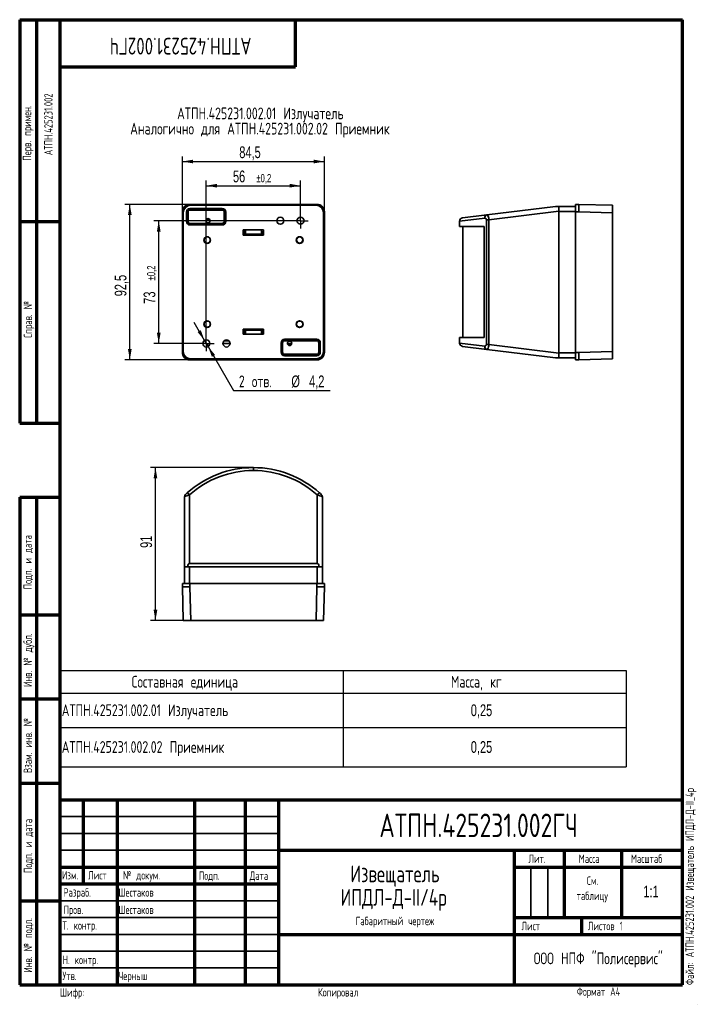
# Model space of a CAD drawing. Header units: millimetres. Extents: x 8 to 210, y -1 to 292.
import ezdxf

# ---------------------------------------------------------------- set-up
doc = ezdxf.new("R2010")
doc.units = ezdxf.units.MM
doc.layers.add('ЦВЕТ_ОСНОВНОЙ_НАДПИСИ_И_РАМКИ', color=7, linetype='Continuous')
doc.layers.add('ЧЕРТЕЖ', color=7, linetype='Continuous', lineweight=25)
doc.styles.add('SLDTEXTSTYLE0', font='TXT', dxfattribs={"width": 0.7, "bigfont": 'bigfont'})
doc.styles.add('SLDTEXTSTYLE1', font='TXT', dxfattribs={"width": 0.7})
doc.styles.add('SLDTEXTSTYLE2', font='TXT', dxfattribs={"width": 0.605, "bigfont": 'bigfont'})
doc.dimstyles.new('SLDDIMSTYLE0', dxfattribs={"dimtxt": 3.5, "dimasz": 3.2, "dimexe": 0, "dimexo": 0.0625, "dimgap": 0.875, "dimtad": 2, "dimdec": 1, "dimlfac": 2, "dimrnd": 1e-09, "dimzin": 12, "dimdsep": 46, "dimtxsty": 'SLDTEXTSTYLE1', "dimsah": 1, "dimcen": 0.09, "dimadec": 0, "dimazin": 3, "dimtol": 1, "dimtp": 0.2, "dimtm": 0.2, "dimtfac": 1, "dimtdec": 1, "dimtofl": 0, "dimtmove": 0, "dimatfit": 3, "dimfxl": 0, "dimfrac": 2, "dimtolj": 1, "dimarcsym": 0})
doc.dimstyles.new('SLDDIMSTYLE1', dxfattribs={"dimtxt": 3.5, "dimasz": 3.2, "dimexe": 0, "dimexo": 0.0625, "dimgap": 0.875, "dimtad": 2, "dimdec": 1, "dimlfac": 2, "dimrnd": 1e-09, "dimzin": 12, "dimdsep": 46, "dimtxsty": 'SLDTEXTSTYLE1', "dimsah": 1, "dimcen": 0.09, "dimadec": 0, "dimazin": 3, "dimtfac": 1, "dimtdec": 1, "dimtofl": 0, "dimtmove": 0, "dimatfit": 3, "dimfxl": 0, "dimfrac": 2, "dimtolj": 1, "dimtzin": 12, "dimarcsym": 0})
doc.dimstyles.new('SLDDIMSTYLE2', dxfattribs={"dimtxt": 3.5, "dimasz": 3.2, "dimexe": 0, "dimexo": 0.0625, "dimgap": 0.875, "dimtad": 0, "dimtih": 1, "dimtoh": 1, "dimdec": 1, "dimlfac": 2, "dimrnd": 1e-09, "dimzin": 12, "dimdsep": 46, "dimtxsty": 'SLDTEXTSTYLE1', "dimsah": 1, "dimcen": 0, "dimadec": 0, "dimazin": 3, "dimtfac": 1, "dimtdec": 1, "dimtmove": 0, "dimatfit": 3, "dimfxl": 0, "dimfrac": 2, "dimtolj": 1, "dimtzin": 12, "dimarcsym": 0})

# ---------------------------------------------------------------- blocks, each defined once
blk = doc.blocks.new('SW_TABLEANNOTATION_0')
at = {"layer": 'ЧЕРТЕЖ', "color": 0}
for p, q in [((0, 0), (0, -6.79)), ((0, 0), (84.17, 0)), ((84.17, 0), (84.17, -6.79)), ((84.17, 0), (168.34, 0)), ((168.34, 0), (168.34, -6.79)), ((0, -6.79), (0, -16.95)), ((0, -6.79), (84.17, -6.79)), ((84.17, -6.79), (84.17, -16.95)), ((84.17, -6.79), (168.34, -6.79)), ((168.34, -6.79), (168.34, -16.95)), ((0, -16.95), (0, -28.65)), ((0, -16.95), (84.17, -16.95)), ((84.17, -16.95), (84.17, -28.65)), ((84.17, -16.95), (168.34, -16.95)), ((168.34, -16.95), (168.34, -28.65)), ((0, -28.65), (84.17, -28.65)), ((84.17, -28.65), (168.34, -28.65))]:
    blk.add_line(p, q, dxfattribs=at)
at = {"layer": 'ЧЕРТЕЖ', "color": 0, "char_height": 3.5, "attachment_point": 1}
for s, insert, style in [('Составная единица', (21.29, -1.62), 'SLDTEXTSTYLE0'), ('Масса, кг', (116.2, -1.62), 'SLDTEXTSTYLE0'), ('АТПН.425231.002.01 Излучатель', (0.5, -10.1), 'SLDTEXTSTYLE0'), ('0,25', (122.1, -10.1), 'SLDTEXTSTYLE1'), ('АТПН.425231.002.02 Приемник', (0.5, -21.03), 'SLDTEXTSTYLE0'), ('0,25', (122.1, -21.03), 'SLDTEXTSTYLE1')]:
    blk.add_mtext(s, dxfattribs=dict(at, insert=insert, style=style))
blk = doc.blocks.new('_D')
at = {"layer": 'ЧЕРТЕЖ'}
for p, q in [((89.18, 232.21), (47.84, 232.21)), ((49.34, 195.71), (49.34, 232.21)), ((61.18, 195.71), (47.84, 195.71))]:
    blk.add_line(p, q, dxfattribs=at)
for points in [[(49.34, 232.21), (48.79, 229.01), (49.89, 229.01)], [(49.34, 195.71), (49.89, 198.91), (48.79, 198.91)]]:
    blk.add_solid(points, dxfattribs=at)
at = {"layer": 'ЧЕРТЕЖ', "attachment_point": 1, "rotation": 90, "style": 'SLDTEXTSTYLE1'}
for s, insert, char_height in [('±0,2', (45.87, 214.46), 2.45), ('73', (44.83, 207.53), 3.5)]:
    blk.add_mtext(s, dxfattribs=dict(at, insert=insert, char_height=char_height))
blk = doc.blocks.new('_D_1')
at = {"layer": 'ЧЕРТЕЖ'}
for p, q in [((58.58, 237.09), (39.24, 237.09)), ((40.74, 190.84), (40.74, 237.09)), ((58.58, 190.84), (39.24, 190.84))]:
    blk.add_line(p, q, dxfattribs=at)
for points in [[(40.74, 237.09), (40.19, 233.89), (41.29, 233.89)], [(40.74, 190.84), (41.29, 194.04), (40.19, 194.04)]]:
    blk.add_solid(points, dxfattribs=at)
at = {"layer": 'ЧЕРТЕЖ', "insert": (36.23, 209.74), "char_height": 3.5, "attachment_point": 1, "rotation": 90, "style": 'SLDTEXTSTYLE1'}
blk.add_mtext('92,5', dxfattribs=at)
blk = doc.blocks.new('_D_2')
at = {"layer": 'ЧЕРТЕЖ'}
for p, q in [((63.48, 198.01), (63.48, 244.13)), ((91.48, 234.51), (91.48, 244.13)), ((63.48, 242.63), (91.48, 242.63))]:
    blk.add_line(p, q, dxfattribs=at)
for points in [[(63.48, 242.63), (66.68, 242.08), (66.68, 243.18)], [(91.48, 242.63), (88.28, 243.18), (88.28, 242.08)]]:
    blk.add_solid(points, dxfattribs=at)
at = {"layer": 'ЧЕРТЕЖ', "attachment_point": 1, "style": 'SLDTEXTSTYLE1'}
for s, insert, char_height in [('56', (71.4, 247.14), 3.5), ('±0,2', (78.34, 246.1), 2.45)]:
    blk.add_mtext(s, dxfattribs=dict(at, insert=insert, char_height=char_height))
blk = doc.blocks.new('_D_3')
at = {"layer": 'ЧЕРТЕЖ'}
for p, q in [((56.35, 234.86), (56.35, 251.32)), ((56.35, 249.82), (98.61, 249.82)), ((98.61, 234.86), (98.61, 251.32))]:
    blk.add_line(p, q, dxfattribs=at)
for points in [[(56.35, 249.82), (59.55, 249.27), (59.55, 250.37)], [(98.61, 249.82), (95.41, 250.37), (95.41, 249.27)]]:
    blk.add_solid(points, dxfattribs=at)
at = {"layer": 'ЧЕРТЕЖ', "insert": (73.28, 254.33), "char_height": 3.5, "attachment_point": 1, "style": 'SLDTEXTSTYLE1'}
blk.add_mtext('84,5', dxfattribs=at)
blk = doc.blocks.new('_D_4')
at = {"layer": 'ЧЕРТЕЖ'}
for p, q in [((62.96, 196.62), (59.86, 201.99)), ((62.96, 196.62), (64.01, 194.8)), ((64.01, 194.8), (71.58, 181.69)), ((71.58, 181.69), (100.27, 181.69))]:
    blk.add_line(p, q, dxfattribs=at)
for points in [[(62.96, 196.62), (61.83, 199.67), (60.88, 199.12)], [(64.01, 194.8), (65.13, 191.76), (66.08, 192.31)]]:
    blk.add_solid(points, dxfattribs=at)
at = {"layer": 'ЧЕРТЕЖ', "char_height": 3.5, "attachment_point": 1}
for s, insert, style in [('2 отв.', (73.16, 186.2), 'SLDTEXTSTYLE0'), ('%%c', (88.76, 186.2), 'SLDTEXTSTYLE1'), ('4,2', (94.03, 186.2), 'SLDTEXTSTYLE1')]:
    blk.add_mtext(s, dxfattribs=dict(at, insert=insert, style=style))
blk = doc.blocks.new('SW_CENTERMARKSYMBOL_0')
at = {"layer": 'ЧЕРТЕЖ', "color": 0}
for p, q in [((-1.25, 0), (-2.3, 0)), ((0, 0), (-1.25, 0)), ((0, 1.25), (0, 2.3)), ((0, 0), (0, 1.25)), ((0, 0), (0, -1.25)), ((0, 0), (1.25, 0)), ((1.25, 0), (2.3, 0)), ((0, -1.25), (0, -2.3))]:
    blk.add_line(p, q, dxfattribs=at)
blk = doc.blocks.new('SW_CENTERMARKSYMBOL_1')
at = {"layer": 'ЧЕРТЕЖ', "color": 0}
for p, q in [((-1.25, 0), (-2.3, 0)), ((0, 0), (-1.25, 0)), ((0, 1.25), (0, 2.3)), ((0, 0), (0, 1.25)), ((0, 0), (0, -1.25)), ((0, 0), (1.25, 0)), ((1.25, 0), (2.3, 0)), ((0, -1.25), (0, -2.3))]:
    blk.add_line(p, q, dxfattribs=at)
blk = doc.blocks.new('_D_5')
at = {"layer": 'ЧЕРТЕЖ'}
for p, q in [((77.48, 158.81), (46.86, 158.81)), ((48.36, 113.31), (48.36, 158.81)), ((58.84, 113.31), (46.86, 113.31))]:
    blk.add_line(p, q, dxfattribs=at)
for points in [[(48.36, 158.81), (47.81, 155.61), (48.91, 155.61)], [(48.36, 113.31), (48.91, 116.51), (47.81, 116.51)]]:
    blk.add_solid(points, dxfattribs=at)
at = {"layer": 'ЧЕРТЕЖ', "insert": (43.85, 134.91), "char_height": 3.5, "attachment_point": 1, "rotation": 90, "style": 'SLDTEXTSTYLE1'}
blk.add_mtext('91', dxfattribs=at)

msp = doc.modelspace()

# ---------------------------------------------------------------- linework, layer by layer
at = {"color": 7, "linetype": 'Continuous', "lineweight": 35}
for p, q in [((56.354, 193.062), (56.354, 234.864)), ((56.354, 234.864), (56.38, 234.864)), ((56.642, 234.602), (56.38, 234.864)), ((56.642, 193.324), (56.642, 234.602)), ((57.59, 231.977), (57.59, 234.827)), ((57.793, 234.827), (57.59, 234.827)), ((57.793, 231.977), (57.793, 234.827)), ((57.793, 234.827), (58.043, 234.827)), ((58.043, 234.827), (58.043, 231.977)), ((58.58, 237.089), (58.58, 237.063)), ((58.58, 237.089), (96.381, 237.089)), ((58.58, 237.063), (58.841, 236.801)), ((58.616, 235.65), (58.616, 235.853)), ((58.616, 235.853), (68.216, 235.853)), ((58.616, 235.65), (68.216, 235.65)), ((58.616, 235.65), (58.616, 235.4)), ((68.216, 235.4), (58.616, 235.4)), ((58.841, 236.801), (96.119, 236.801)), ((68.216, 235.65), (68.216, 235.853)), ((68.216, 235.65), (68.216, 235.4)), ((68.789, 231.977), (68.789, 234.827)), ((68.789, 234.827), (69.039, 234.827)), ((69.039, 234.827), (69.039, 231.977)), ((69.039, 234.827), (69.242, 234.827)), ((69.242, 234.827), (69.242, 231.977)), ((96.119, 236.801), (96.381, 237.063)), ((96.381, 237.089), (96.381, 237.063)), ((98.58, 234.864), (98.318, 234.602)), ((98.318, 234.602), (98.318, 193.324)), ((98.606, 234.864), (98.58, 234.864)), ((98.606, 234.864), (98.606, 193.062)), ((146.906, 233.963), (167.27, 236.463)), ((168.27, 235.074), (147.485, 232.522)), ((167.27, 236.463), (168.27, 236.463)), ((168.27, 236.463), (168.27, 235.074)), ((168.27, 236.463), (173.27, 236.463)), ((168.27, 192.851), (168.27, 235.074)), ((168.27, 192.963), (168.27, 234.963)), ((168.27, 234.963), (173.27, 234.963)), ((173.27, 234.864), (173.27, 237.089)), ((173.27, 237.089), (174.27, 237.063)), ((173.27, 193.062), (173.27, 234.864)), ((173.27, 234.864), (174.27, 234.864)), ((174.27, 234.864), (174.27, 237.063)), ((174.27, 237.063), (184.27, 236.801)), ((184.27, 234.602), (174.27, 234.864)), ((184.27, 236.801), (184.27, 234.602)), ((184.27, 193.324), (184.27, 234.602)), ((57.793, 231.977), (57.59, 231.977)), ((57.793, 231.977), (58.043, 231.977)), ((58.616, 231.404), (58.616, 231.154)), ((58.616, 231.404), (68.216, 231.404)), ((68.216, 231.404), (68.216, 231.154)), ((68.789, 231.977), (69.039, 231.977)), ((69.039, 231.977), (69.242, 231.977)), ((146.282, 232.97), (138.77, 232.079)), ((138.77, 232.079), (138.77, 230.463)), ((139.648, 233.071), (146.906, 233.963)), ((147.485, 232.522), (146.756, 232.522)), ((146.756, 195.403), (146.756, 232.522)), ((147.485, 232.522), (147.485, 195.403)), ((58.616, 231.154), (58.616, 230.951)), ((68.216, 231.154), (58.616, 231.154)), ((68.216, 230.951), (58.616, 230.951)), ((68.216, 231.154), (68.216, 230.951)), ((74.48, 227.963), (74.48, 229.463)), ((74.48, 229.463), (80.48, 229.463)), ((74.48, 228.963), (74.98, 228.963)), ((74.73, 229.463), (74.73, 228.963)), ((74.98, 228.963), (74.98, 227.963)), ((75.085, 228.963), (74.98, 228.963)), ((75.085, 229.318), (75.085, 229.463)), ((75.085, 229.318), (75.085, 228.213)), ((79.876, 229.463), (79.876, 229.318)), ((79.876, 228.213), (79.876, 229.318)), ((79.98, 228.963), (79.876, 228.963)), ((79.98, 228.963), (80.48, 228.963)), ((79.98, 227.963), (79.98, 228.963)), ((80.48, 229.463), (80.48, 227.963)), ((146.112, 230.463), (138.77, 230.463)), ((139.77, 230.463), (139.77, 197.463)), ((146.112, 230.463), (146.112, 197.463)), ((80.48, 227.963), (74.48, 227.963)), ((75.085, 228.213), (79.876, 228.213)), ((80.48, 199.963), (74.48, 199.963)), ((74.48, 199.963), (74.48, 198.463)), ((74.98, 199.963), (74.98, 198.963)), ((75.085, 199.713), (79.876, 199.713)), ((75.085, 198.608), (75.085, 199.713)), ((79.876, 199.713), (79.876, 198.608)), ((79.98, 198.963), (79.98, 199.963)), ((80.48, 198.463), (80.48, 199.963)), ((68.745, 196.463), (70.215, 196.463)), ((74.98, 198.963), (74.48, 198.963)), ((74.48, 198.463), (80.48, 198.463)), ((74.98, 198.963), (75.085, 198.963)), ((75.085, 198.608), (75.085, 198.463)), ((79.876, 198.963), (79.98, 198.963)), ((79.876, 198.463), (79.876, 198.608)), ((80.48, 198.963), (79.98, 198.963)), ((96.345, 196.975), (86.745, 196.975)), ((86.745, 196.772), (86.745, 196.975)), ((86.745, 196.772), (96.345, 196.772)), ((86.745, 196.522), (86.745, 196.772)), ((96.345, 196.522), (86.745, 196.522)), ((96.345, 196.772), (96.345, 196.975)), ((96.345, 196.522), (96.345, 196.772)), ((138.77, 197.463), (138.77, 195.847)), ((146.112, 197.463), (138.77, 197.463)), ((56.38, 193.062), (56.642, 193.324)), ((85.718, 195.949), (85.718, 193.099)), ((85.922, 195.949), (85.718, 195.949)), ((85.922, 193.099), (85.922, 195.949)), ((85.922, 195.949), (86.171, 195.949)), ((86.171, 195.949), (86.171, 193.099)), ((96.918, 193.099), (96.918, 195.949)), ((96.918, 195.949), (97.168, 195.949)), ((97.168, 195.949), (97.371, 195.949)), ((97.168, 195.949), (97.168, 193.099)), ((97.371, 193.099), (97.371, 195.949)), ((98.318, 193.324), (98.58, 193.062)), ((138.77, 195.847), (146.282, 194.956)), ((146.906, 193.963), (139.648, 194.854)), ((147.485, 195.403), (146.756, 195.403)), ((167.27, 191.463), (146.906, 193.963)), ((147.485, 195.403), (168.27, 192.851)), ((174.27, 193.062), (184.27, 193.324)), ((184.27, 193.324), (184.27, 191.125)), ((56.354, 193.062), (56.38, 193.062)), ((58.841, 191.125), (58.58, 190.863)), ((58.58, 190.837), (58.58, 190.863)), ((96.381, 190.837), (58.58, 190.837)), ((96.119, 191.125), (58.841, 191.125)), ((85.922, 193.099), (85.718, 193.099)), ((85.922, 193.099), (86.171, 193.099)), ((86.745, 192.276), (86.745, 192.525)), ((86.745, 192.525), (96.345, 192.525)), ((86.745, 192.276), (86.745, 192.072)), ((96.345, 192.276), (86.745, 192.276)), ((86.745, 192.072), (96.345, 192.072)), ((96.381, 190.863), (96.119, 191.125)), ((96.345, 192.276), (96.345, 192.525)), ((96.345, 192.276), (96.345, 192.072)), ((96.381, 190.837), (96.381, 190.863)), ((96.918, 193.099), (97.168, 193.099)), ((97.168, 193.099), (97.371, 193.099)), ((98.606, 193.062), (98.58, 193.062)), ((168.27, 191.463), (167.27, 191.463)), ((168.27, 192.963), (173.27, 192.963)), ((168.27, 192.851), (168.27, 191.463)), ((168.27, 191.463), (173.27, 191.463)), ((173.27, 190.837), (173.27, 193.062)), ((173.27, 193.062), (174.27, 193.062)), ((173.27, 190.837), (174.27, 190.863)), ((174.27, 190.863), (174.27, 193.062)), ((184.27, 191.125), (174.27, 190.863)), ((77.48, 158.812), (77.48, 157.934)), ((56.98, 129.312), (56.98, 150.097)), ((58.48, 150.677), (58.48, 130.312)), ((96.48, 130.312), (96.48, 150.677)), ((97.98, 150.097), (97.98, 129.312)), ((98.03, 144.312), (97.98, 144.312)), ((98.03, 144.312), (98.03, 143.062)), ((98.03, 143.062), (97.98, 143.062)), ((98.025, 142.812), (98.03, 142.812)), ((98.025, 142.812), (98.025, 142.712)), ((98.025, 142.712), (98.03, 142.712)), ((98.025, 140.812), (98.03, 140.812)), ((98.025, 140.812), (98.025, 140.712)), ((98.025, 140.712), (98.03, 140.712)), ((98.03, 143.062), (98.03, 142.812)), ((98.03, 142.712), (98.03, 140.812)), ((98.03, 140.712), (98.03, 133.062)), ((98.03, 133.062), (97.98, 133.062)), ((98.03, 131.812), (97.98, 131.812)), ((98.03, 133.062), (98.03, 131.812)), ((57.888, 129.312), (56.98, 129.312)), ((56.98, 129.312), (56.98, 124.312)), ((57.888, 129.312), (97.073, 129.312)), ((58.48, 130.312), (96.48, 130.312)), ((58.48, 129.312), (96.48, 129.312)), ((58.48, 129.312), (58.48, 124.312)), ((96.48, 129.312), (96.48, 124.312)), ((97.98, 129.312), (97.073, 129.312)), ((97.98, 129.312), (97.98, 124.312)), ((56.354, 124.312), (56.38, 123.312)), ((56.354, 124.312), (58.58, 124.312)), ((56.38, 123.312), (58.58, 123.312)), ((56.642, 113.312), (56.38, 123.312)), ((58.58, 124.312), (58.58, 123.312)), ((58.58, 124.312), (96.381, 124.312)), ((58.58, 123.312), (58.841, 113.312)), ((96.119, 113.312), (96.381, 123.312)), ((96.381, 124.312), (96.381, 123.312)), ((96.381, 124.312), (98.606, 124.312)), ((96.381, 123.312), (98.58, 123.312)), ((98.58, 123.312), (98.318, 113.312)), ((98.606, 124.312), (98.58, 123.312)), ((58.841, 113.312), (56.642, 113.312)), ((58.841, 113.312), (96.119, 113.312)), ((98.318, 113.312), (96.119, 113.312))]:
    msp.add_line(p, q, dxfattribs=at)
at = {"color": 7, "linetype": 'Continuous', "lineweight": 35, "flags": 128}
for points in [[(146.906, 233.963), (146.992, 233.946), (147.083, 233.874), (147.243, 233.611), (147.356, 233.283), (147.433, 232.935), (147.485, 232.522)], [(147.485, 195.403), (147.439, 195.025), (147.368, 194.684), (147.256, 194.346), (147.097, 194.067), (147.002, 193.985), (146.906, 193.963)]]:
    msp.add_lwpolyline(points, dxfattribs=at)
at = {"color": 7, "linetype": 'Continuous', "lineweight": 35}
for centre, radius in [((63.98, 232.213), 0.625), ((85.48, 232.213), 1.05), ((91.48, 232.213), 1.05), ((63.73, 226.463), 1), ((63.73, 226.463), 0.921), ((91.23, 226.463), 1), ((91.23, 226.463), 0.921), ((63.73, 201.463), 1), ((63.73, 201.463), 0.921), ((91.23, 201.463), 1), ((91.23, 201.463), 0.921), ((63.48, 195.713), 1.05), ((69.48, 195.713), 1.05), ((88.23, 195.713), 0.625)]:
    msp.add_circle(centre, radius, dxfattribs=at)
for centre, radius, start, end in [((58.58, 234.864), 2.225, 90, 180), ((58.58, 234.864), 2.199, 90, 180), ((58.616, 234.827), 1.026, 90, 180), ((58.616, 234.827), 0.823, 90, 180), ((58.616, 234.827), 0.573, 90, 180), ((68.216, 234.827), 1.026, 360, 90), ((68.216, 234.827), 0.823, 0, 90), ((68.216, 234.827), 0.573, 0, 90), ((96.381, 234.864), 2.225, 0, 90), ((96.381, 234.864), 2.199, 0, 90), ((58.616, 231.977), 1.026, 180, 270), ((58.616, 231.977), 0.823, 180, 270), ((58.616, 231.977), 0.573, 180, 270), ((68.216, 231.977), 1.026, 270, 0), ((68.216, 231.977), 0.823, 270, 0), ((68.216, 231.977), 0.573, 270, 0), ((139.77, 232.079), 1, 97, 180), ((147.142, 233.122), 0.874, 105.72769, 190.00079), ((146.326, 232.541), 0.431, 357.51466, 95.79083), ((86.745, 195.949), 1.026, 90, 180), ((86.745, 195.949), 0.823, 90, 180), ((86.745, 195.949), 0.573, 90, 180), ((96.345, 195.949), 1.026, 0, 90), ((96.345, 195.949), 0.823, 0, 90), ((96.345, 195.949), 0.573, 0, 90), ((139.77, 195.847), 1, 180, 263), ((147.142, 194.804), 0.874, 169.99921, 254.27231), ((146.323, 195.387), 0.433, 264.54174, 2.15276), ((58.58, 193.062), 2.225, 180, 270), ((58.58, 193.062), 2.199, 180, 270), ((86.745, 193.099), 1.026, 180, 270), ((86.745, 193.099), 0.823, 180, 270), ((86.745, 193.099), 0.573, 180, 270), ((96.345, 193.099), 1.026, 270, 0), ((96.345, 193.099), 0.823, 270, 0), ((96.345, 193.099), 0.573, 270, 0), ((96.381, 193.062), 2.199, 270, 0), ((96.381, 193.062), 2.225, 270, 0), ((77.48, 129.312), 29.5, 90, 131.81031), ((77.48, 129.312), 29.5, 48.18969, 90), ((77.48, 129.434), 28.5, 90, 131.81031), ((77.48, 129.434), 28.5, 48.18969, 90), ((57.98, 150.097), 1, 133.17355, 180), ((59.794, 145.05), 5.778, 103.13716, 119.1362), ((77.48, 129.312), 29.5, 131.81031, 133.17355), ((56.284, 148.997), 2.765, 37.41513, 56.41869), ((98.676, 148.997), 2.765, 123.58131, 142.58487), ((95.226, 145.201), 5.617, 60.63345, 77.09319), ((77.48, 129.312), 29.5, 46.82645, 48.18969), ((96.98, 150.097), 1, 360, 46.82645)]:
    msp.add_arc(centre, radius, start, end, dxfattribs=at)
for centre, major_axis, ratio, start_param, end_param in [((58.843, 234.6), (-1.557, 1.557), 0.999315, 5.4981298, 7.0682409), ((96.118, 234.6), (1.557, 1.557), 0.999315, 5.4981298, 7.0682409), ((77.48, 235.578), (28.5, 0), 0.1227846, 4.1973991, 4.2416645), ((58.843, 193.326), (-1.557, -1.557), 0.999315, 5.4981298, 7.0682409), ((77.48, 192.348), (28.5, 0), 0.1227846, 1.8171539, 1.8938956), ((77.48, 192.348), (28.5, 0), 0.1227846, 1.16099, 1.2073309), ((96.118, 193.326), (1.557, -1.557), 0.999315, 5.4981298, 7.0682409), ((58.48, 118.004), (0, -12.308), 0.1218693, 3.1415927, 3.5474765), ((96.48, 118.004), (0, 12.308), 0.1218693, 5.8773014, 6.2831853)]:
    msp.add_ellipse(centre, major_axis=major_axis, ratio=ratio, start_param=start_param, end_param=end_param, dxfattribs=at)
at = {"layer": 'ЦВЕТ_ОСНОВНОЙ_НАДПИСИ_И_РАМКИ', "lineweight": 70}
for p, q in [((8, 292), (20, 292)), ((8, 292), (8, 172)), ((13, 292), (13, 172)), ((20, 5), (20, 292)), ((20, 292), (205, 292)), ((90, 278), (90, 292)), ((205, 5), (205, 292)), ((20, 278), (90, 278)), ((8, 232), (20, 232)), ((8, 172), (20, 172)), ((8, 150), (20, 150)), ((8, 150), (8, 5)), ((13, 150), (13, 5)), ((8, 115), (20, 115)), ((8, 90), (20, 90)), ((8, 65), (20, 65)), ((20, 60), (205, 60)), ((27, 35), (27, 60)), ((37, 60), (37, 5)), ((60, 60), (60, 5)), ((75, 60), (75, 5)), ((85, 5), (85, 60)), ((85, 45), (205, 45)), ((155, 45), (155, 5)), ((170, 25), (170, 45)), ((187, 25), (187, 45)), ((20, 40), (85, 40)), ((155, 40), (205, 40)), ((20, 35), (85, 35)), ((8, 30), (20, 30)), ((155, 25), (205, 25)), ((175, 25), (175, 20)), ((85, 20), (205, 20)), ((8, 5), (20, 5)), ((20, 5), (205, 5))]:
    msp.add_line(p, q, dxfattribs=at)
at = {"layer": 'ЦВЕТ_ОСНОВНОЙ_НАДПИСИ_И_РАМКИ', "lineweight": 25}
for p, q in [((20, 278), (20, 292)), ((20, 292), (90, 292)), ((20, 292), (20, 172)), ((90, 292), (157, 292)), ((20, 150), (20, 5)), ((205, 68), (205, 60)), ((20, 5), (20, 60)), ((205, 5), (205, 60)), ((20, 5), (205, 5))]:
    msp.add_line(p, q, dxfattribs=at)
at = {"layer": 'ЦВЕТ_ОСНОВНОЙ_НАДПИСИ_И_РАМКИ', "lineweight": 35}
for p, q in [((20, 55), (85, 55)), ((20, 50), (85, 50)), ((20, 45), (85, 45)), ((160, 40), (160, 25)), ((165, 40), (165, 25)), ((20, 30), (85, 30)), ((20, 25), (85, 25)), ((20, 20), (85, 20)), ((20, 15), (85, 15)), ((20, 10), (85, 10))]:
    msp.add_line(p, q, dxfattribs=at)

# ---------------------------------------------------------------- block references
at = {"layer": 'ЧЕРТЕЖ'}
for name, p in [('SW_CENTERMARKSYMBOL_0', (91.48, 232.213)), ('SW_CENTERMARKSYMBOL_1', (63.48, 195.713)), ('SW_TABLEANNOTATION_0', (20, 98.493))]:
    msp.add_blockref(name, p, dxfattribs=at)

# ---------------------------------------------------------------- texts
at = {"layer": 'ЦВЕТ_ОСНОВНОЙ_НАДПИСИ_И_РАМКИ', "style": 'SLDTEXTSTYLE0'}
for s, insert, char_height, attachment_point, rotation in [('АТПН.425231.002ГЧ', (55.836, 281.626), 5, 2, 180), ('Файл: АТПН.425231.002 Извещатель ИПДЛ-Д-II_4p', (205.937, 4.941), 2.5, 1, 90)]:
    msp.add_mtext(s, dxfattribs=dict(at, insert=insert, char_height=char_height, attachment_point=attachment_point, rotation=rotation))
at = {"layer": 'ЦВЕТ_ОСНОВНОЙ_НАДПИСИ_И_РАМКИ', "color": 7, "char_height": 2.5, "rotation": 90, "style": 'SLDTEXTSTYLE0'}
for s, insert, attachment_point in [('Перв. примен.', (8.937, 250.076), 1), ('АТПН.425231.002', (15.277, 260.866), 2), ('Справ. №', (9.196, 197.376), 1), ('Подп. и дата', (9.102, 122.618), 1), ('Инв. № дубл.', (9.144, 93.587), 1), ('Взам. инв. №', (9.177, 67.975), 1), ('Подп. и дата', (9.22, 38.226), 1), ('Инв. № подл.', (9.205, 8.609), 1)]:
    msp.add_mtext(s, dxfattribs=dict(at, insert=insert, attachment_point=attachment_point))
at = {"layer": 'ЦВЕТ_ОСНОВНОЙ_НАДПИСИ_И_РАМКИ'}
for s, insert, char_height, attachment_point, style in [('АТПН.425231.002ГЧ', (144.409, 55.915), 7, 2, 'SLDTEXTSTYLE0'), ('Масштаб', (189.706, 43.743), 2.5, 1, 'SLDTEXTSTYLE0'), ('Лит.', (159.241, 43.743), 2.5, 1, 'SLDTEXTSTYLE0'), ('Масса', (174.197, 43.743), 2.5, 1, 'SLDTEXTSTYLE0'), ('Изм.', (20.563, 38.821), 2.5, 1, 'SLDTEXTSTYLE0'), ('Лист', (28.365, 38.821), 2.5, 1, 'SLDTEXTSTYLE0'), ('№ докум.', (38.707, 38.821), 2.5, 1, 'SLDTEXTSTYLE0'), ('Подп.', (61.26, 38.698), 2.5, 1, 'SLDTEXTSTYLE0'), ('Дата', (76.379, 38.698), 2.5, 1, 'SLDTEXTSTYLE0'), ('Извещатель', (119.571, 40.502), 5, 2, 'SLDTEXTSTYLE0'), ('См.', (178.278, 37.213), 2.5, 2, 'SLDTEXTSTYLE0'), ('Разраб.', (21.018, 33.711), 2.5, 1, 'SLDTEXTSTYLE0'), ('Шестаков', (37.353, 33.711), 2.5, 1, 'SLDTEXTSTYLE0'), ('ИПДЛ-Д-II/4p', (119.232, 33.502), 5, 2, 'SLDTEXTSTYLE0'), ('таблицу', (178.228, 32.713), 2.5, 2, 'SLDTEXTSTYLE0'), ('1:1', (195.686, 34.492), 3.5, 2, 'SLDTEXTSTYLE1'), ('Пров.', (21.018, 28.564), 2.5, 1, 'SLDTEXTSTYLE0'), ('Шестаков', (37.353, 28.564), 2.5, 1, 'SLDTEXTSTYLE0'), ('Т. контр.', (20.738, 23.902), 2.5, 1, 'SLDTEXTSTYLE0'), ('Габаритный чертеж', (119.557, 25.228), 2.5, 2, 'SLDTEXTSTYLE0'), ('Лист', (157.205, 23.728), 2.5, 1, 'SLDTEXTSTYLE0'), ('Листов 1', (176.921, 23.728), 2.5, 1, 'SLDTEXTSTYLE0'), ('ООО НПФ "Полисервис"', (180.003, 14.603), 3.5, 2, 'SLDTEXTSTYLE0'), ('Н. контр.', (20.738, 13.669), 2.5, 1, 'SLDTEXTSTYLE0'), ('Утв.', (20.738, 8.895), 2.5, 1, 'SLDTEXTSTYLE0'), ('Черныш', (37.444, 8.895), 2.5, 1, 'SLDTEXTSTYLE0'), ('Копировал', (96.68, 4.011), 2.5, 1, 'SLDTEXTSTYLE0'), ('Формат A4', (173.631, 4.226), 2.5, 1, 'SLDTEXTSTYLE0'), ('Версия 3', (209.458, -0.671), 0.1, 1, 'SLDTEXTSTYLE2')]:
    msp.add_mtext(s, dxfattribs=dict(at, insert=insert, char_height=char_height, attachment_point=attachment_point, style=style))
at = {"layer": 'ЦВЕТ_ОСНОВНОЙ_НАДПИСИ_И_РАМКИ', "color": 7, "insert": (19.956, 3.976), "char_height": 2.5, "attachment_point": 1, "style": 'SLDTEXTSTYLE0'}
msp.add_mtext('Шифр:', dxfattribs=at)
at = {"layer": 'ЧЕРТЕЖ', "char_height": 3.5, "attachment_point": 2, "style": 'SLDTEXTSTYLE0'}
for s, insert in [('АТПН.425231.002.01 Излучатель', (79.548, 265.893)), ('Аналогично для АТПН.425231.002.02 Приемник', (79.433, 261.353))]:
    msp.add_mtext(s, dxfattribs=dict(at, insert=insert))

# ---------------------------------------------------------------- dimensions: what is measured, and where the dimension line sits
at = {"layer": 'ЧЕРТЕЖ'}
for base, p1, p2, dimstyle, picture, middle in [((98.606, 249.815), (56.354, 234.864), (98.606, 234.864), 'SLDDIMSTYLE1', '_D_3', (77.782, 249.815)), ((91.48, 242.627), (63.48, 198.013), (91.48, 234.513), 'SLDDIMSTYLE0', '_D_2', (77.782, 242.627))]:
    dim = msp.add_linear_dim(base=base, p1=p1, p2=p2, dimstyle=dimstyle, dxfattribs=at)
    dim.commit()
    dim.dimension.update_dxf_attribs({"geometry": picture, "text_midpoint": middle, "dimtype": 160})
for base, p1, p2, dimstyle, picture, middle in [((40.737, 237.089), (58.58, 190.837), (58.58, 237.089), 'SLDDIMSTYLE1', '_D_1', (40.737, 213.902)), ((49.343, 232.213), (61.18, 195.713), (89.18, 232.213), 'SLDDIMSTYLE0', '_D', (49.343, 213.902)), ((48.361, 158.812), (58.841, 113.312), (77.48, 158.812), 'SLDDIMSTYLE1', '_D_5', (48.361, 136.984))]:
    dim = msp.add_linear_dim(base=base, p1=p1, p2=p2, angle=90, dimstyle=dimstyle, dxfattribs=at)
    dim.commit()
    dim.dimension.update_dxf_attribs({"geometry": picture, "text_midpoint": middle, "dimtype": 160})
dim = msp.add_diameter_dim_2p(p1=(64.005, 194.804), p2=(62.955, 196.622), text='2 отв. <>', dimstyle='SLDDIMSTYLE2', dxfattribs=at)
dim.commit()
dim.dimension.update_dxf_attribs({"geometry": '_D_4', "text_midpoint": (86.716, 184.464), "dimtype": 163})

doc.saveas('drawing.dxf')
